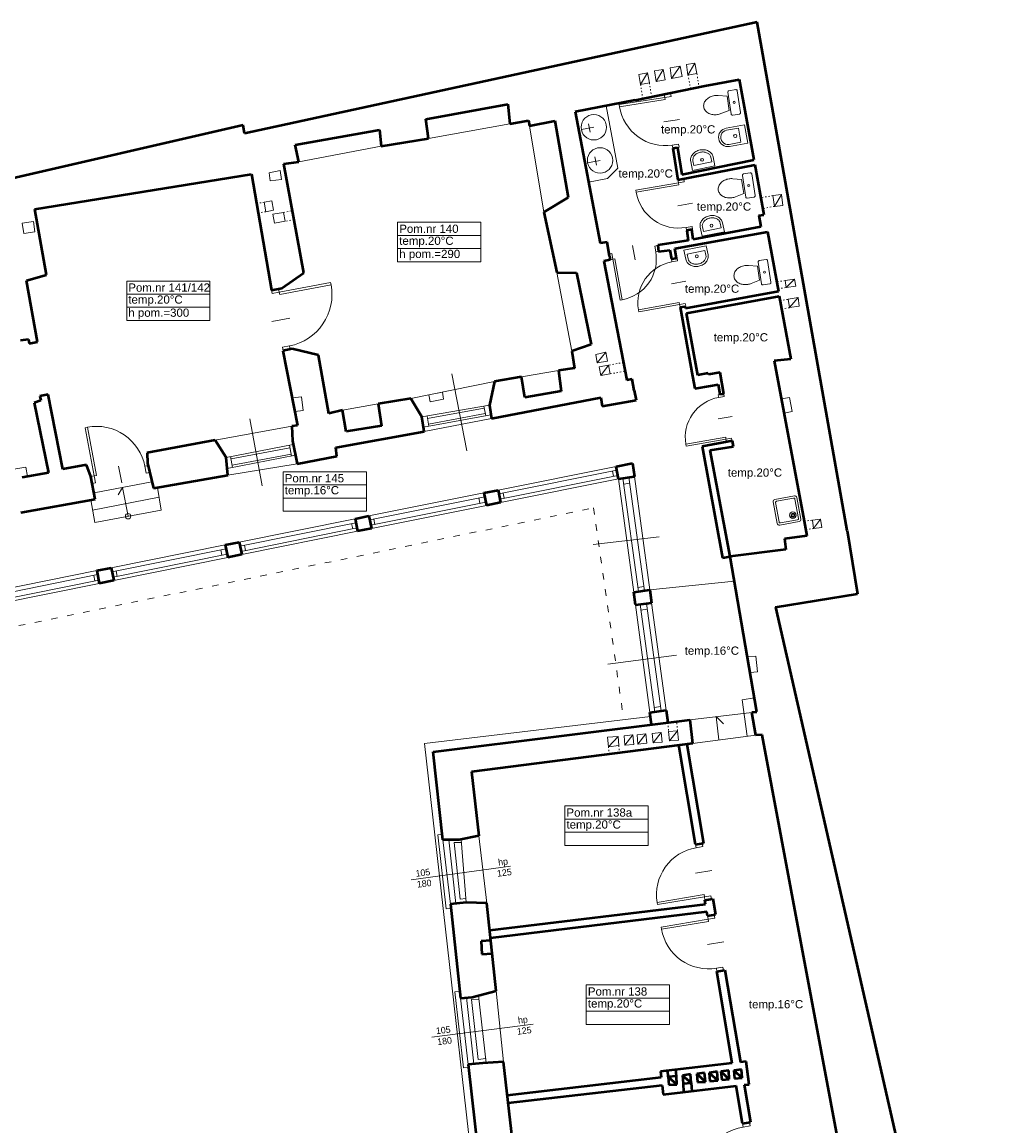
# Model space of a CAD drawing. Header units: millimetres. Extents: x -127811 to -59050, y -244477 to -114521.
# Tile 13 of 16: x -62650 to -60878, y -121643 to -119628. Entities that reach past the tile are written whole.
import ezdxf

# ---------------------------------------------------------------- set-up
doc = ezdxf.new("R2010")
doc.units = ezdxf.units.MM
doc.header["$MEASUREMENT"] = 0
doc.linetypes.add('XREF$0$ACAD_ISO03W100', pattern=[30, 12, -18])
doc.layers.add('XREF', color=8, linetype='Continuous')
for name, color, linetype, lineweight in [('XREF$0$arch C', 8, 'Continuous', 13), ('XREF$0$arch drzwi', 8, 'Continuous', 13), ('XREF$0$arch N', 8, 'XREF$0$ACAD_ISO03W100', 13), ('XREF$0$arch P', 8, 'Continuous', 50), ('XREF$0$opis', 8, 'Continuous', 0), ('XREF$0$opis - pomieszczenia', 8, 'Continuous', 0), ('XREF$0$wyposażenie - kuchnia łazienka', 8, 'Continuous', 0)]:
    doc.layers.add(name, color=color, linetype=linetype, lineweight=lineweight)
doc.styles.add('XREF$0$AB arial', font='arial.ttf')
doc.styles.add('XREF$0$Standard', font='txt')

# ---------------------------------------------------------------- blocks, each defined once
blk = doc.blocks.new('XREF$0$A$C5C5B553C')
at = {"layer": 'XREF$0$arch drzwi', "color": 0}
for p, q in [((0, 0), (0, -12)), ((6, 0), (0, 0)), ((6, -12), (6, 0)), ((51, 9), (51, -21)), ((96, 0), (96, -12)), ((102, 0), (96, 0)), ((102, -12), (102, 0)), ((0, -12), (6, -12)), ((6, -12), (6, -97.9)), ((6, -12), (10, -12)), ((10, -12), (10, -98)), ((96, -12), (102, -12)), ((10, -98), (6, -98))]:
    blk.add_line(p, q, dxfattribs=at)
blk.add_arc((10, -12), 86, 270, 0.0003, dxfattribs=at)
blk = doc.blocks.new('XREF$0$BIDET')
at = {"layer": 'XREF$0$wyposażenie - kuchnia łazienka'}
for points in [[(-170, 0), (170, 0), (170, 340, 1), (-170, 340)], [(130, 340, 1), (-130, 340), (-130, 120), (130, 120)]]:
    blk.add_lwpolyline(points, format="xyb", close=True, dxfattribs=at)
blk.add_circle((0, 204), 30, dxfattribs=at)
blk = doc.blocks.new('XREF$0$SEDES3')
at = {"layer": 'XREF$0$wyposażenie - kuchnia łazienka'}
blk.add_lwpolyline([(-167, 357), (-131, 200), (131, 200), (167, 357, 0.05824), (175, 425, 0.072039), (163, 508, 0.083339), (129, 578, 0.106661), (71, 631, 0.132138), (0, 650, 0.132138), (-71, 631, 0.106661), (-129, 578, 0.083339), (-163, 508, 0.072039), (-175, 425, 0.05824), (-167, 357)], format="xyb", dxfattribs=at)
blk.add_lwpolyline([(-225, 150, -0.414214), (-200, 175), (200, 175, -0.414214), (225, 150), (225, 25, -0.414214), (200, 0), (-200, 0, -0.414214), (-225, 25)], format="xyb", close=True, dxfattribs=at)
blk.add_circle((0, 88), 19.6, dxfattribs=at)
blk = doc.blocks.new('XREF$0$U_40')
at = {"layer": 'XREF$0$wyposażenie - kuchnia łazienka'}
blk.add_lwpolyline([(0, 0), (-400, 0), (-400, 163, -0.117889), (-385, 224, -0.104524), (-341, 279, -0.089899), (-278, 314, -0.081729), (-200, 327, -0.081729), (-122, 314, -0.089899), (-59, 279, -0.104524), (-15, 224, -0.117889), (0, 163), (0, 0)], format="xyb", dxfattribs=at)
blk.add_lwpolyline([(-40, 80), (-360, 80), (-360, 163, -0.117889), (-350, 206, -0.104524), (-316, 248, -0.089899), (-265, 276, -0.081729), (-200, 287, -0.081729), (-135, 276, -0.089899), (-84, 248, -0.104524), (-50, 206, -0.117889), (-40, 163)], format="xyb", close=True, dxfattribs=at)
blk.add_circle((-200, 150), 25, dxfattribs=at)
blk = doc.blocks.new('XREF$0$B-02')
at = {"layer": 'XREF$0$wyposażenie - kuchnia łazienka', "color": 0}
for points in [[(36, 24), (0, 24, 0.414214), (-4, 20), (-4, -20, 0.414214), (0, -24), (36, -24, 0.414214), (40, -20), (40, 20, 0.414214)], [(36, -18), (36, 18, 0.414214), (34, 20), (2, 20, 0.414214), (0, 18), (0, -18, 0.414214), (2, -20), (34, -20, 0.414214)]]:
    blk.add_lwpolyline(points, format="xyb", close=True, dxfattribs=at)
for radius in [6, 3.5, 2.25]:
    blk.add_circle((9, 10.5), radius, dxfattribs=at)
blk = doc.blocks.new('XREF$0$B-01')
at = {"layer": 'XREF$0$opis - pomieszczenia', "color": 0}
for p, q in [((-72, 72), (80, 72)), ((-72, 72), (-72, 0)), ((80, 72), (80, 0)), ((-72, 48), (80, 48)), ((-72, 24), (80, 24)), ((-72, 0), (80, 0))]:
    blk.add_line(p, q, dxfattribs=at)
blk = doc.blocks.new('XREF')
at = {"layer": 'XREF$0$arch C', "color": 1}
for p, q in [((-61467.6, -119712.1), (-61448.9, -119708.8)), ((-61464.7, -119731.3), (-61448.9, -119708.8)), ((-61448.9, -119708.8), (-61445.3, -119727.5)), ((-61437.7, -119705.9), (-61422.3, -119703.2)), ((-61434.9, -119725.5), (-61437.7, -119705.9)), ((-61434.9, -119725.5), (-61422.3, -119703.2)), ((-61422.3, -119703.2), (-61418.5, -119722.3)), ((-61524.4, -119724), (-61508.7, -119721.1)), ((-61521.4, -119742.4), (-61524.4, -119724)), ((-61521.4, -119742.4), (-61508.7, -119721.1)), ((-61508.7, -119721.1), (-61505.2, -119739.2)), ((-61495.8, -119717.5), (-61480.1, -119715.1)), ((-61492.7, -119736.8), (-61495.8, -119717.5)), ((-61492.7, -119736.8), (-61480.1, -119715.1)), ((-61480.1, -119715.1), (-61476.5, -119733.6)), ((-61464.7, -119731.3), (-61467.6, -119712.1)), ((-61464.7, -119731.3), (-61445.3, -119727.5)), ((-61434.9, -119725.5), (-61418.5, -119722.3)), ((-61521.4, -119742.4), (-61505.2, -119739.2)), ((-61492.7, -119736.8), (-61476.5, -119733.6)), ((-61257.7, -120100.2), (-61240.2, -120097.6)), ((-61257.7, -120100.2), (-61255.9, -120113.1)), ((-61255.9, -120113.1), (-61240.2, -120097.6)), ((-61238.1, -120110.6), (-61255.9, -120113.1)), ((-61240.2, -120097.6), (-61238.1, -120110.6)), ((-61251.8, -120134.4), (-61233.8, -120131.4)), ((-61251.8, -120134.4), (-61249.5, -120149.7)), ((-61249.5, -120149.7), (-61233.8, -120131.4)), ((-61233.8, -120131.4), (-61231.9, -120147)), ((-61231.9, -120147), (-61249.5, -120149.7)), ((-61264.4, -120316.3), (-61249.6, -120313.5)), ((-61249.6, -120313.5), (-61244.8, -120339.3)), ((-61259.6, -120342.1), (-61244.8, -120339.3))]:
    blk.add_line(p, q, dxfattribs=at)
at = {"layer": 'XREF$0$arch C'}
for p, q in [((-61908.7, -119841.1), (-61759.9, -119814.3)), ((-61724.3, -119817.5), (-61697.7, -119975.1)), ((-62145.2, -119883.6), (-61995.1, -119855)), ((-62179, -119899.4), (-62199.4, -119903.8)), ((-62199.4, -119903.8), (-62197.3, -119918.2)), ((-62176.7, -119915.6), (-62179, -119899.4)), ((-62197.3, -119918.2), (-62176.7, -119915.6)), ((-61264.5, -119943.2), (-61279.9, -119945.1)), ((-61279.9, -119945.1), (-61277.1, -119964.8)), ((-61264.5, -119943.2), (-61277.1, -119964.8)), ((-61261.6, -119963), (-61264.5, -119943.2)), ((-62194.3, -119954.6), (-62208.4, -119957)), ((-62208.4, -119957), (-62205.5, -119974.6)), ((-62205.5, -119974.6), (-62191.5, -119972)), ((-62191.5, -119972), (-62194.3, -119954.6)), ((-61277.1, -119964.8), (-61261.6, -119963)), ((-62629.5, -119992.7), (-62650.2, -119995.7)), ((-62626.8, -120011), (-62629.5, -119992.7)), ((-62192.7, -119979.2), (-62173.1, -119975.7)), ((-62189.6, -119995.7), (-62192.7, -119979.2)), ((-62170.1, -119992), (-62189.6, -119995.7)), ((-62173.1, -119975.7), (-62170.1, -119992)), ((-62650.2, -119995.7), (-62647.2, -120014.6)), ((-62647.2, -120014.6), (-62626.8, -120011)), ((-61674.5, -120085.3), (-61646.8, -120229)), ((-61584.9, -120230.8), (-61603.3, -120235)), ((-61603.3, -120235), (-61600.5, -120250.3)), ((-61600.5, -120250.3), (-61584.9, -120230.8)), ((-61582.1, -120247.3), (-61584.9, -120230.8)), ((-61600.5, -120250.3), (-61582.1, -120247.3)), ((-61579.8, -120254.6), (-61596.8, -120257.5)), ((-61594.1, -120273.6), (-61579.8, -120254.6)), ((-61576.9, -120270.5), (-61579.8, -120254.6)), ((-61866.1, -120270.7), (-61838.3, -120411.2)), ((-61738.6, -120275.9), (-61671, -120264.3)), ((-61596.8, -120257.5), (-61594.1, -120273.6)), ((-61594.1, -120273.6), (-61576.9, -120270.5)), ((-61940.9, -120315.5), (-61788.1, -120284.6)), ((-62157.4, -120314.6), (-62140.5, -120312.2)), ((-62140.5, -120312.2), (-62137.3, -120337.3)), ((-61908.2, -120308.9), (-61905.6, -120321.8)), ((-61883, -120303.8), (-61908.1, -120308.9)), ((-61881, -120317), (-61883, -120303.8)), ((-62065.4, -120337), (-62000.4, -120325.2)), ((-61920.5, -120349.3), (-61797.4, -120327.8)), ((-61910.3, -120352), (-61806.7, -120333)), ((-61905.6, -120321.8), (-61881, -120317)), ((-61807.3, -120329.5), (-61804.1, -120347.1)), ((-62234.8, -120352.8), (-62212.2, -120475.2)), ((-62137.3, -120337.3), (-62152.5, -120339.3)), ((-61917.8, -120368), (-61794.6, -120345.4)), ((-61916.7, -120375.6), (-61793.5, -120352.1)), ((-61911.1, -120347.7), (-61907.7, -120366.1)), ((-61908.4, -120362.2), (-61804.8, -120343.2)), ((-62297.9, -120391.7), (-62157.7, -120365.9)), ((-62277.5, -120423), (-62155.3, -120399.4)), ((-62268.9, -120425.9), (-62161.6, -120405.3)), ((-62266.7, -120437.5), (-62159.4, -120416.9)), ((-62162.5, -120400.8), (-62158.7, -120420.6)), ((-62275.8, -120443.1), (-62151.2, -120419.2)), ((-62274.8, -120455.6), (-62148, -120434.6)), ((-62269.8, -120421.5), (-62266, -120441.2)), ((-62802.5, -120468.3), (-62643.4, -120440.8)), ((-62643.4, -120440.8), (-62640.5, -120457.9)), ((-61781.4, -120482.7), (-61566.1, -120439.4)), ((-61564.7, -120446.5), (-61780, -120489.8)), ((-61778.1, -120499.4), (-61562.8, -120455.9)), ((-61572.6, -120448), (-61570.7, -120457.5)), ((-62518.9, -120487.6), (-62413.3, -120467.5)), ((-62466.8, -120477.7), (-62475.2, -120491.1)), ((-62456.8, -120530.4), (-62466.8, -120477.7)), ((-61561.6, -120462), (-61776.9, -120505.4)), ((-61561.6, -120462), (-61533.8, -120669.1)), ((-61525.5, -120668), (-61553.6, -120460.9)), ((-61552.1, -120471.7), (-61541.5, -120470.2)), ((-61543, -120459.4), (-61514.2, -120666.4)), ((-61504.7, -120665.1), (-61532.8, -120458.1)), ((-62521.5, -120519.4), (-62400.3, -120495.6)), ((-62396.2, -120519.3), (-62403.4, -120477.9)), ((-62017.2, -120530), (-61807.3, -120487.9)), ((-61805.9, -120495), (-62015.8, -120537.2)), ((-61816.7, -120497.1), (-61814.8, -120506.7)), ((-61772.1, -120488.2), (-61770.1, -120497.7)), ((-62525, -120500.7), (-62517.5, -120541.6)), ((-62013.8, -120546.9), (-61804, -120504.6)), ((-61802.8, -120510.6), (-62012.6, -120552.9)), ((-62517.5, -120541.6), (-62396.2, -120519.3)), ((-62254, -120577.6), (-62042.4, -120535.1)), ((-62008.4, -120535.7), (-62006.4, -120545.4)), ((-61207.8, -120537.6), (-61192.9, -120535.8)), ((-61207.8, -120537.6), (-61205.6, -120553.1)), ((-61205.6, -120553.1), (-61192.9, -120535.8)), ((-61192.9, -120535.8), (-61190.5, -120551)), ((-62040.9, -120542.2), (-62252.6, -120584.8)), ((-62250.6, -120594.6), (-62039, -120551.9)), ((-62037.8, -120558), (-62249.4, -120600.6)), ((-62048.9, -120543.8), (-62046.9, -120553.6)), ((-61190.5, -120551), (-61205.6, -120553.1)), ((-61608.2, -120581.8), (-61487.4, -120567.8)), ((-62487.8, -120624.6), (-62279.4, -120582.7)), ((-62277.9, -120589.9), (-62486.3, -120631.8)), ((-62287.8, -120591.9), (-62285.9, -120601.7)), ((-62244.6, -120583.2), (-62242.6, -120593)), ((-62484.3, -120641.7), (-62275.9, -120599.7)), ((-62274.7, -120605.7), (-62483.1, -120647.8)), ((-62720.4, -120671.3), (-62514, -120629.8)), ((-62512.5, -120637.1), (-62718.9, -120678.6)), ((-62519.5, -120638.5), (-62517.5, -120648.4)), ((-62478.6, -120630.3), (-62476.6, -120640.2)), ((-62716.9, -120688.6), (-62510.5, -120647)), ((-62509.3, -120653), (-62715.7, -120694.6)), ((-61526.5, -120660.5), (-61515.2, -120659)), ((-61504.7, -120665.1), (-61350.1, -120648.9)), ((-61530.7, -120692.4), (-61504.4, -120888.7)), ((-61495.7, -120887.6), (-61522.4, -120691.3)), ((-61510.9, -120689.8), (-61483.6, -120885.9)), ((-61474.9, -120884.7), (-61501.5, -120688.5)), ((-61520.9, -120702), (-61509.5, -120700.4)), ((-61580.9, -120800.4), (-61455.7, -120784.2)), ((-61326.3, -120787.2), (-61311.3, -120785.9)), ((-61311.3, -120785.9), (-61308, -120814.7)), ((-61308, -120814.7), (-61321.4, -120815.8)), ((-61496.8, -120879.7), (-61484.7, -120878)), ((-61336.1, -120865.6), (-61313.4, -120861.7)), ((-61326.8, -120932.2), (-61336.1, -120865.6)), ((-61503.4, -120895.8), (-61916, -120945.2)), ((-61431.5, -120902), (-61318.3, -120888.6)), ((-61378.3, -120938.9), (-61383.3, -120896.3)), ((-61383.3, -120896.3), (-61370, -120909.2)), ((-61582, -120933.7), (-61562.4, -120932.3)), ((-61580.2, -120951.1), (-61582, -120933.7)), ((-61580.2, -120951.1), (-61562.4, -120932.3)), ((-61562.4, -120932.3), (-61561.1, -120949.2)), ((-61535.3, -120929.6), (-61551.6, -120931.4)), ((-61551.6, -120931.4), (-61550.1, -120948.4)), ((-61535.3, -120929.6), (-61550.1, -120948.4)), ((-61533.7, -120947.1), (-61535.3, -120929.6)), ((-61511.6, -120927.5), (-61527.9, -120929.3)), ((-61527.9, -120929.3), (-61526.3, -120946.3)), ((-61511.6, -120927.5), (-61526.3, -120946.3)), ((-61510, -120944.9), (-61511.6, -120927.5)), ((-61483.6, -120925.2), (-61500, -120927)), ((-61500, -120927), (-61498.4, -120944)), ((-61483.6, -120925.2), (-61498.4, -120944)), ((-61482.1, -120942.6), (-61483.6, -120925.2)), ((-61454, -120921.9), (-61470.3, -120923.7)), ((-61470.3, -120923.7), (-61468.7, -120940.7)), ((-61454, -120921.9), (-61468.7, -120940.7)), ((-61468.7, -120940.7), (-61452.4, -120939.4)), ((-61452.4, -120939.4), (-61454, -120921.9)), ((-61426.4, -120945.3), (-61311.2, -120930.1)), ((-61916, -120945.2), (-61775.3, -122183.8)), ((-61561.1, -120949.2), (-61580.2, -120951.1)), ((-61550.1, -120948.4), (-61533.7, -120947.1)), ((-61526.3, -120946.3), (-61510, -120944.9)), ((-61498.4, -120944), (-61482.1, -120942.6)), ((-61883.5, -121111.1), (-61891.6, -121112.2)), ((-61891.6, -121112.2), (-61876.5, -121247.4)), ((-61868.3, -121238.5), (-61882.5, -121121.3)), ((-61871.3, -121121.4), (-61858.7, -121237.5)), ((-61839.6, -121235.4), (-61848.9, -121120.6)), ((-61801.8, -121236.7), (-61816.5, -121113.9)), ((-61848.5, -121126.1), (-61861.5, -121126.3)), ((-61861.5, -121126.3), (-61850.8, -121229.2)), ((-61940.4, -121194.2), (-61758.6, -121169.5)), ((-61850.8, -121229.2), (-61840.2, -121228.4)), ((-61876.5, -121247.4), (-61867.5, -121246.4)), ((-61851.1, -121397.3), (-61860.7, -121398.4)), ((-61860.7, -121398.4), (-61844.8, -121537.1)), ((-61785.1, -121397.1), (-61771.7, -121526.2)), ((-61836.3, -121531), (-61849.8, -121410)), ((-61839.2, -121409.2), (-61825.8, -121530.1)), ((-61816.6, -121411.9), (-61829.8, -121412.5)), ((-61829.8, -121412.5), (-61818, -121522)), ((-61803, -121528.2), (-61817.4, -121405.6)), ((-61902.4, -121481.5), (-61717.5, -121457.4)), ((-61818, -121522), (-61804, -121520.3)), ((-61844.8, -121537.1), (-61835.7, -121536))]:
    blk.add_line(p, q, dxfattribs=at)
blk.add_circle((-62456.8, -120530.4), 5, dxfattribs=at)
at = {"layer": 'XREF$0$arch N', "linetype": 'XREF$0$ACAD_ISO03W100', "ltscale": 0.2}
for p, q in [((-61430.1, -119750.3), (-61434.9, -119725.5)), ((-61418.5, -119722.3), (-61415, -119747.2)), ((-61517.5, -119768.3), (-61521.4, -119742.4)), ((-61505.2, -119739.2), (-61501.3, -119764.9)), ((-61279.9, -119945.1), (-61302, -119949.1)), ((-62222.5, -119959.5), (-62208.3, -119957.1)), ((-62173.1, -119975.7), (-62156.7, -119972.7)), ((-61277.1, -119964.8), (-61298.4, -119968.7)), ((-62205.5, -119974.6), (-62219.4, -119976.9)), ((-62153.8, -119989), (-62170.1, -119992)), ((-61257.7, -120100.2), (-61273.2, -120102.5)), ((-61270.8, -120115.2), (-61255.9, -120113.1)), ((-61266.8, -120136.9), (-61251.8, -120134.4)), ((-61264, -120151.9), (-61249.5, -120149.7)), ((-61552.6, -120249.9), (-61579.8, -120254.6)), ((-61576.9, -120270.5), (-61549.5, -120265.6)), ((-61222.9, -120539.7), (-61207.8, -120537.6)), ((-61205.6, -120553.1), (-61220.2, -120554.7)), ((-61471.8, -120907.1), (-61470.3, -120923.7)), ((-61454, -120921.9), (-61455.5, -120905)), ((-61580.2, -120951.1), (-61578.8, -120964.9)), ((-61561.1, -120949.2), (-61560.1, -120962.5))]:
    blk.add_line(p, q, dxfattribs=at)
at = {"layer": 'XREF$0$arch N', "linetype": 'XREF$0$ACAD_ISO03W100'}
for p, q in [((-63185.3, -120838.6), (-61607.3, -120515.3)), ((-61607.3, -120515.3), (-61552.2, -120901.6))]:
    blk.add_line(p, q, dxfattribs=at)
at = {"layer": 'XREF$0$arch P'}
for p, q in [((-61308.9, -119628.4), (-62244.1, -119831.5)), ((-61144.1, -120556.4), (-61308.9, -119628.4)), ((-61531.4, -119771.1), (-61404.2, -119745)), ((-61404.2, -119745), (-61341.3, -119733)), ((-61341.3, -119733), (-61314.5, -119880.1)), ((-61531.4, -119771.1), (-61640.9, -119792.4)), ((-61913.2, -119805.7), (-61763.8, -119778)), ((-61763.8, -119778), (-61759.9, -119814.3)), ((-61640.9, -119792.4), (-61595.3, -120031.8)), ((-61908.7, -119841.1), (-61913.2, -119805.7)), ((-61759.9, -119814.3), (-61725.8, -119808.1)), ((-61725.8, -119808.1), (-61724.3, -119817.5)), ((-61724.3, -119817.5), (-61678, -119808.9)), ((-61678, -119808.9), (-61653.4, -119948.5)), ((-62246.9, -119816.5), (-62891.1, -119965.5)), ((-62244.1, -119831.5), (-62246.9, -119816.5)), ((-62152, -119852.5), (-61998, -119825.1)), ((-61998, -119825.1), (-61995.1, -119855)), ((-62145.2, -119883.6), (-62152, -119852.5)), ((-61995.1, -119855), (-61908.7, -119841.1)), ((-61462.6, -119858.7), (-61454, -119857.3)), ((-61462.6, -119858.7), (-61453.5, -119916.4)), ((-61454, -119857.3), (-61446.2, -119906.8)), ((-62172.3, -119887), (-62145.2, -119883.6)), ((-62136.1, -120086.2), (-62172.3, -119887)), ((-61453.5, -119916.4), (-61313, -119888.7)), ((-61446.2, -119906.8), (-61314.5, -119880.1)), ((-61313, -119888.7), (-61296.3, -119980.3)), ((-62626.9, -119969.7), (-62231.7, -119906)), ((-62231.7, -119906), (-62195.1, -120117.5)), ((-61653.4, -119948.5), (-61697.7, -119975.1)), ((-62605.7, -120089.8), (-62626.9, -119969.7)), ((-61697.7, -119975.1), (-61674.5, -120085.3)), ((-61305.3, -119981.6), (-61296.3, -119980.3)), ((-61305.3, -119981.6), (-61302.1, -120002.3)), ((-61459, -120042), (-61290, -120011.5)), ((-61427.6, -120007.2), (-61437.3, -120008.6)), ((-61437.3, -120008.6), (-61434.6, -120026.9)), ((-61425.2, -120025.3), (-61427.6, -120007.2)), ((-61302.1, -120002.3), (-61425.2, -120025.3)), ((-61290, -120011.5), (-61269.9, -120120.2)), ((-61582.4, -120030), (-61595.3, -120031.8)), ((-61578.3, -120055.3), (-61582.4, -120030)), ((-61434.6, -120026.9), (-61489.9, -120035.7)), ((-61489.9, -120035.7), (-61488.5, -120047.3)), ((-61488.5, -120047.3), (-61468.2, -120044.5)), ((-61468.2, -120044.5), (-61465.2, -120060.7)), ((-61455.9, -120059.1), (-61459, -120042)), ((-61577, -120062.4), (-61588.7, -120064.6)), ((-61588.7, -120064.6), (-61546.3, -120282.3)), ((-61578.3, -120055.3), (-61577, -120062.4)), ((-61465.2, -120060.7), (-61455.9, -120059.1)), ((-62642, -120100.2), (-62605.7, -120089.8)), ((-62175.9, -120114), (-62136.1, -120086.2)), ((-61674.5, -120085.3), (-61638.4, -120086.3)), ((-61638.4, -120086.3), (-61611.4, -120217.2)), ((-62622, -120212.3), (-62642, -120100.2)), ((-62195.1, -120117.5), (-62175.9, -120114)), ((-61269.9, -120120.2), (-61439.3, -120151)), ((-61437.7, -120160), (-61268.3, -120128.6)), ((-61268.3, -120128.6), (-61247, -120243.5)), ((-61449.3, -120149), (-61439.9, -120147.4)), ((-61449.3, -120149), (-61426.5, -120274.9)), ((-61439.3, -120151), (-61439.9, -120147.4)), ((-61417.2, -120273.1), (-61437.7, -120160)), ((-62653.4, -120209), (-62638.6, -120207.2)), ((-62638.6, -120207.2), (-62637.2, -120215)), ((-62637.2, -120215), (-62622, -120212.3)), ((-62157.2, -120224.9), (-62174.3, -120228.6)), ((-62174.3, -120228.6), (-62147.5, -120364.9)), ((-62109.4, -120236.2), (-62157.2, -120224.9)), ((-61611.4, -120217.2), (-61646.8, -120229)), ((-61646.8, -120229), (-61641.9, -120260.1)), ((-62090.6, -120342.9), (-62109.4, -120236.2)), ((-61247, -120243.5), (-61277.3, -120246.8)), ((-61277.3, -120246.8), (-61222.9, -120539.7)), ((-61738.6, -120275.9), (-61788.1, -120284.6)), ((-61732.7, -120313.7), (-61738.6, -120275.9)), ((-61641.9, -120260.1), (-61671, -120264.3)), ((-61671, -120264.3), (-61666.2, -120302.4)), ((-61426.5, -120274.9), (-61422.4, -120297.4)), ((-61398.2, -120269.4), (-61417.2, -120273.1)), ((-61397.7, -120271.9), (-61398.2, -120269.4)), ((-61376.1, -120268), (-61397.7, -120271.9)), ((-61369.6, -120306.8), (-61376.1, -120268)), ((-61788.1, -120284.6), (-61797.4, -120327.8)), ((-61537, -120280.5), (-61546.3, -120282.3)), ((-61533.4, -120300.8), (-61537, -120280.5)), ((-61422.4, -120297.4), (-61394, -120292.3)), ((-61394, -120292.3), (-61379.9, -120289.7)), ((-61379.9, -120289.7), (-61377, -120307.6)), ((-62602.4, -120308.3), (-62617.7, -120311.3)), ((-62617.7, -120311.3), (-62615.9, -120319.3)), ((-62576.1, -120444.4), (-62602.4, -120308.3)), ((-61940.9, -120315.5), (-62000.4, -120325.2)), ((-61920.5, -120349.3), (-61940.9, -120315.5)), ((-61793.5, -120352.1), (-61593.8, -120313.5)), ((-61666.2, -120302.4), (-61732.7, -120313.7)), ((-61593.8, -120313.5), (-61591.4, -120329.5)), ((-61533.4, -120300.8), (-61529.5, -120318.7)), ((-61377, -120307.6), (-61369.6, -120306.8)), ((-62615.9, -120319.3), (-62628, -120323.6)), ((-62628, -120323.6), (-62601.8, -120451.4)), ((-62000.4, -120325.2), (-61994.5, -120365.4)), ((-61797.4, -120327.8), (-61793.5, -120352.1)), ((-61591.4, -120329.5), (-61529.5, -120318.7)), ((-62065.4, -120337), (-62090.6, -120342.9)), ((-62058.9, -120375.6), (-62065.4, -120337)), ((-61916.7, -120375.6), (-61920.5, -120349.3)), ((-62147.5, -120364.9), (-62157.7, -120365.9)), ((-62157.7, -120365.9), (-62156.6, -120392.8)), ((-62077.7, -120405.1), (-61916.7, -120375.6)), ((-61994.5, -120365.4), (-62058.9, -120375.6)), ((-62297.9, -120391.7), (-62421.9, -120414.8)), ((-62277.5, -120423), (-62297.9, -120391.7)), ((-62156.6, -120392.8), (-62148, -120434.6)), ((-61353.4, -120392.7), (-61409, -120403.1)), ((-61351.8, -120403.1), (-61353.4, -120392.7)), ((-62421.9, -120414.8), (-62421.3, -120433.6)), ((-62075.6, -120420.6), (-62077.7, -120405.1)), ((-61409, -120403.1), (-61371.7, -120606.5)), ((-61394.4, -120410), (-61351.8, -120403.1)), ((-61357.8, -120603.9), (-61394.4, -120410)), ((-62532.6, -120436.7), (-62576.1, -120444.4)), ((-62524.6, -120458.1), (-62532.6, -120436.7)), ((-62421.3, -120433.6), (-62410.6, -120479.2)), ((-62274.8, -120455.6), (-62277.5, -120423)), ((-62148, -120434.6), (-62075.6, -120420.6)), ((-61566.1, -120439.4), (-61536.1, -120433.4)), ((-61536.1, -120433.4), (-61532.8, -120458.1)), ((-62601.8, -120451.4), (-62650.4, -120459.6)), ((-62410.6, -120479.2), (-62274.8, -120455.6)), ((-61561.6, -120462), (-61566.1, -120439.4)), ((-62516.6, -120499.2), (-62524.6, -120458.1)), ((-61561.6, -120462), (-61532.8, -120458.1)), ((-61807.3, -120487.9), (-61781.4, -120482.7)), ((-61807.3, -120487.9), (-61802.8, -120510.6)), ((-61781.4, -120482.7), (-61776.9, -120505.4)), ((-62652.3, -120523.6), (-62516.6, -120499.2)), ((-61776.9, -120505.4), (-61802.8, -120510.6)), ((-62042.4, -120535.1), (-62017.2, -120530)), ((-62042.4, -120535.1), (-62037.8, -120558)), ((-62017.2, -120530), (-62012.6, -120552.9)), ((-62012.6, -120552.9), (-62037.8, -120558)), ((-61222.9, -120539.7), (-61218, -120566.1)), ((-61144.1, -120556.4), (-61125.2, -120672.1)), ((-62279.4, -120582.7), (-62254, -120577.6)), ((-62254, -120577.6), (-62249.4, -120600.6)), ((-61218, -120566.1), (-61258.9, -120571.5)), ((-61258.9, -120571.5), (-61256.4, -120591.2)), ((-62279.4, -120582.7), (-62274.7, -120605.7)), ((-61256.4, -120591.2), (-61357.8, -120603.9)), ((-62249.4, -120600.6), (-62274.7, -120605.7)), ((-61371.7, -120606.5), (-61357.9, -120603.9)), ((-61309, -120887.6), (-61357.9, -120603.9)), ((-62514, -120629.8), (-62487.8, -120624.6)), ((-62514, -120629.8), (-62509.3, -120653)), ((-62487.8, -120624.6), (-62483.1, -120647.8)), ((-62483.1, -120647.8), (-62509.3, -120653)), ((-61533.8, -120669.1), (-61504.7, -120665.1)), ((-61530.7, -120692.4), (-61533.8, -120669.1)), ((-61504.7, -120665.1), (-61501.5, -120688.5)), ((-61275.1, -120696.6), (-61125.2, -120672.1)), ((-61530.7, -120692.4), (-61501.5, -120688.5)), ((-61275.1, -120696.6), (-60878.3, -122438.4)), ((-61504.4, -120888.7), (-61474.9, -120884.7)), ((-61501.4, -120910.8), (-61504.4, -120888.7)), ((-61474.9, -120884.7), (-61471.8, -120907.1)), ((-61318.4, -120888.2), (-61309, -120887.6)), ((-61311.2, -120930.1), (-61318.4, -120888.2)), ((-61899.7, -120960.6), (-61431.5, -120902)), ((-61431.5, -120902), (-61426.4, -120945.3)), ((-61299.6, -120929.6), (-61311.2, -120930.1)), ((-61075.6, -122126.7), (-61299.6, -120929.6)), ((-61882.5, -121121.3), (-61899.7, -120960.6)), ((-61426.4, -120945.3), (-61830.2, -120997.3)), ((-61421, -121129.6), (-61451.5, -120948.5)), ((-61436.8, -120946.6), (-61406.4, -121127.2)), ((-61830.2, -120997.3), (-61816.5, -121113.9)), ((-61852.4, -121121.4), (-61882.5, -121121.3)), ((-61816.5, -121113.9), (-61852.4, -121121.4)), ((-61421, -121129.6), (-61406.4, -121127.2)), ((-61839.6, -121235.4), (-61868.3, -121238.5)), ((-61868.3, -121238.5), (-61849.8, -121410)), ((-61801.8, -121236.7), (-61839.6, -121235.4)), ((-61785.1, -121397.1), (-61801.8, -121236.7)), ((-61796.7, -121286.1), (-61402.7, -121238.6)), ((-61404, -121231.1), (-61389.3, -121228.6)), ((-61402.7, -121238.6), (-61404, -121231.1)), ((-61389.3, -121228.6), (-61384.5, -121257.6)), ((-61400.3, -121252.6), (-61795.2, -121300.6)), ((-61399.1, -121260), (-61400.3, -121252.6)), ((-61399.1, -121260), (-61384.5, -121257.6)), ((-61794.8, -121304.8), (-61812.6, -121305.9)), ((-61812.6, -121305.9), (-61811, -121329.9)), ((-61811, -121329.9), (-61792.2, -121328.9)), ((-61382, -121361.5), (-61367.4, -121359)), ((-61354, -121528.7), (-61382, -121361.5)), ((-61367.4, -121359), (-61339.2, -121526.9)), ((-61828.6, -121408.5), (-61785.1, -121397.1)), ((-61849.8, -121410), (-61828.6, -121408.5)), ((-61809.6, -121528.7), (-61836.3, -121531)), ((-61836.3, -121531), (-61816.5, -121703.5)), ((-61771.6, -121526.2), (-61809.6, -121528.7)), ((-61752.8, -121691), (-61771.6, -121526.2)), ((-61354, -121528.7), (-61485.1, -121543.9)), ((-61485.1, -121543.9), (-61483.9, -121554.5)), ((-61471.1, -121554.1), (-61471.6, -121542.4)), ((-61456.1, -121552.5), (-61457, -121540.7)), ((-61381.7, -121544.1), (-61396.3, -121546.3)), ((-61380.4, -121560.4), (-61381.7, -121544.1)), ((-61360.6, -121542.3), (-61374.7, -121543.9)), ((-61374.7, -121543.9), (-61373.2, -121559.4)), ((-61374.7, -121543.9), (-61359.6, -121558.2)), ((-61359.6, -121558.2), (-61360.6, -121542.3)), ((-61337.5, -121540.4), (-61351.2, -121542.2)), ((-61351.2, -121542.2), (-61350.2, -121556.7)), ((-61351.2, -121542.2), (-61335.8, -121555.6)), ((-61328.6, -121525.7), (-61339.2, -121526.9)), ((-61335.8, -121555.6), (-61337.5, -121540.4)), ((-61323.4, -121567.7), (-61328.6, -121525.7)), ((-61764.7, -121587.1), (-61483.9, -121554.5)), ((-61456.1, -121552.5), (-61471.1, -121554.1)), ((-61471.1, -121554.1), (-61469.8, -121568.7)), ((-61471.1, -121554.1), (-61455, -121567.9)), ((-61455, -121567.9), (-61456.1, -121552.5)), ((-61430.5, -121548.8), (-61445.1, -121551.1)), ((-61445.1, -121551.1), (-61443.9, -121565.8)), ((-61445.1, -121551.1), (-61428.9, -121564.5)), ((-61443.9, -121565.8), (-61428.9, -121564.5)), ((-61443.9, -121565.8), (-61442.9, -121581.5)), ((-61428.9, -121564.5), (-61430.5, -121548.8)), ((-61428.9, -121564.5), (-61428.1, -121579.8)), ((-61404.8, -121546.8), (-61418.5, -121548.5)), ((-61418.5, -121548.5), (-61417.4, -121563.7)), ((-61418.5, -121548.5), (-61403.2, -121563.2)), ((-61417.4, -121563.7), (-61403.2, -121563.2)), ((-61403.2, -121563.2), (-61404.8, -121546.8)), ((-61396.3, -121546.3), (-61395, -121561.6)), ((-61396.3, -121546.3), (-61380.4, -121560.4)), ((-61395, -121561.6), (-61380.4, -121560.4)), ((-61373.2, -121559.4), (-61359.6, -121558.2)), ((-61350.2, -121556.7), (-61335.8, -121555.6)), ((-61482.1, -121569.6), (-61763, -121601.6)), ((-61482.1, -121569.6), (-61480.2, -121585.9)), ((-61480.2, -121585.9), (-61346.9, -121570.4)), ((-61469.8, -121568.7), (-61455, -121567.9)), ((-61335.4, -121639.1), (-61346.9, -121570.4)), ((-61332.1, -121568.7), (-61323.4, -121567.7)), ((-61332.1, -121568.7), (-61320.7, -121636.6)), ((-61335.4, -121639.1), (-61320.7, -121636.6))]:
    blk.add_line(p, q, dxfattribs=at)
at = {"layer": 'XREF$0$wyposażenie - kuchnia łazienka'}
for p, q in [((-61584.1, -119781.4), (-61563.2, -119895.2)), ((-61606.7, -119820.4), (-61629.5, -119824.7)), ((-61616.2, -119814.2), (-61613.4, -119829.1)), ((-61595.3, -119880.9), (-61618.1, -119885.1)), ((-61604.8, -119874.6), (-61602, -119889.5)), ((-61563.2, -119895.2), (-61581.6, -119913.9)), ((-61581.6, -119913.9), (-61616.5, -119920.5))]:
    blk.add_line(p, q, dxfattribs=at)
for centre in [(-61606.7, -119820.4), (-61595.3, -119880.9)]:
    blk.add_circle(centre, 23.2, dxfattribs=at)
at = {"layer": 'XREF$0$arch drzwi', "linetype": 'Continuous'}
for p, xscale, yscale, zscale, rotation in [((-61466.6, -119758.3), 0.9778562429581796, 0.9778562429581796, 0.9778562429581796, 278.9784789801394), ((-61442.6, -119914.5), 0.9180536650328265, 0.9180536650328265, 0.9180536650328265, 279.9213835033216), ((-61578.8, -120052), 0.8798206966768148, 0.8798206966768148, 0.8798206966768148, 9.921383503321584), ((-61438.9, -120147.2), -0.8798206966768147, 0.8798206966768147, 0.8798206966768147, 280.2523197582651), ((-62195.1, -120117.5), -1.108369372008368, 1.108369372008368, 1.108369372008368, 100.7912635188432), ((-61354.5, -120392.9), -0.8572052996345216, 0.8572052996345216, 0.8572052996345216, 279.9213835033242), ((-62522.3, -120470.4), -1.043171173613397, 1.043171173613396, 1.043171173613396, 190.7912635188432), ((-61392, -121229.1), -1.008532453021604, 1.008532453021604, 1.008532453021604, 279.5392364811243), ((-61387.2, -121258), 1.008532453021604, 1.008532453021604, 1.008532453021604, 279.5392364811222), ((-61303.7, -121747.7), -1.102241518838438, 1.102241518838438, 1.102241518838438, 279.5392364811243)]:
    blk.add_blockref('XREF$0$A$C5C5B553C', p, dxfattribs=dict(at, xscale=xscale, yscale=yscale, zscale=zscale, rotation=rotation))
at = {"layer": 'XREF$0$opis - pomieszczenia'}
for p in [(-61892.9, -120065.8), (-62387.4, -120173.1), (-62101.9, -120521.2), (-61587.7, -121131.4), (-61548.6, -121458.1)]:
    blk.add_blockref('XREF$0$B-01', p, dxfattribs=at)
at = {"layer": 'XREF$0$wyposażenie - kuchnia łazienka'}
for name, p, xscale, yscale, zscale, rotation in [('XREF$0$SEDES3', (-61341.9, -119773.6), 0.09999999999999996, 0.09999999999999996, 0.09999999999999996, 98.66490968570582), ('XREF$0$BIDET', (-61328.7, -119832.7), 0.1, 0.1, 0.1, 100.2963608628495), ('XREF$0$U_40', (-61385.8, -119891), 0.104, 0.104, 0.104, 11.43511289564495), ('XREF$0$SEDES3', (-61315.3, -119925.4), 0.09999999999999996, 0.09999999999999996, 0.09999999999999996, 98.66490968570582), ('XREF$0$U_40', (-61368.5, -120011.2), 0.104, 0.104, 0.104, 11.43511289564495), ('XREF$0$U_40', (-61401.5, -120036.6), -0.104, 0.104, 0.104, 191.4351128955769), ('XREF$0$SEDES3', (-61286.5, -120083.7), 0.09999999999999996, 0.09999999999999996, 0.09999999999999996, 98.66490968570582)]:
    blk.add_blockref(name, p, dxfattribs=dict(at, xscale=xscale, yscale=yscale, zscale=zscale, rotation=rotation))
at = {"layer": 'XREF$0$wyposażenie - kuchnia łazienka', "rotation": 190.5172432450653}
blk.add_blockref('XREF$0$B-02', (-61236.4, -120516.7), dxfattribs=at)
at = {"layer": 'XREF$0$opis', "char_height": 12, "attachment_point": 5, "rotation": 6.9733, "style": 'XREF$0$Standard'}
for s, insert in [('hp\\P125', (-61771.3, -121171.2)), ('105\\P180', (-61917.6, -121191.1)), ('hp\\P125', (-61735.1, -121459.7)), ('105\\P180', (-61880.4, -121478.6))]:
    blk.add_mtext_dynamic_manual_height_columns(s, width=71.788, gutter_width=12.5, heights=[0], dxfattribs=dict(at, insert=insert))
at = {"layer": 'XREF$0$opis - pomieszczenia', "char_height": 15, "attachment_point": 4, "style": 'XREF$0$AB arial'}
for s, width, insert in [('temp.20%%DC', 71.788, (-61484.2, -119826.5)), ('temp.20%%DC', 71.788, (-61561.7, -119907)), ('temp.20%%DC', 71.788, (-61418.8, -119967.4)), ('Pom.nr 140', 165.98, (-61961.9, -120005.8)), ('temp.20%%DC', 71.788, (-61961.9, -120029.8)), ('h pom.=290', 122.496, (-61961.9, -120053.8)), ('Pom.nr 141/142', 165.98, (-62456.4, -120113.1)), ('temp.20%%DC', 71.788, (-61440.6, -120117.3)), ('temp.20%%DC', 71.788, (-62456.4, -120137.1)), ('h pom.=300', 122.496, (-62456.4, -120161.1)), ('temp.20%%DC', 71.788, (-61388, -120206.1)), ('Pom.nr 145', 139.287, (-62170.9, -120461.2)), ('temp.20%%DC', 71.788, (-61362.3, -120453)), ('temp.16%%DC', 71.788, (-62170.9, -120485.2)), ('temp.16%%DC', 71.788, (-61440.9, -120778.1)), ('Pom.nr 138a', 165.98, (-61656.7, -121071.4)), ('temp.20%%DC', 71.788, (-61656.7, -121095.4)), ('Pom.nr 138', 165.98, (-61617.6, -121398.1)), ('temp.20%%DC', 71.788, (-61617.6, -121422.1)), ('temp.16%%DC', 71.788, (-61323.8, -121423.5))]:
    blk.add_mtext_dynamic_manual_height_columns(s, width=width, gutter_width=12.5, heights=[0], dxfattribs=dict(at, insert=insert))

msp = doc.modelspace()

# ---------------------------------------------------------------- block references
at = {"layer": 'XREF'}
msp.add_blockref('XREF', (0, 0), dxfattribs=at)

doc.saveas('drawing.dxf')
